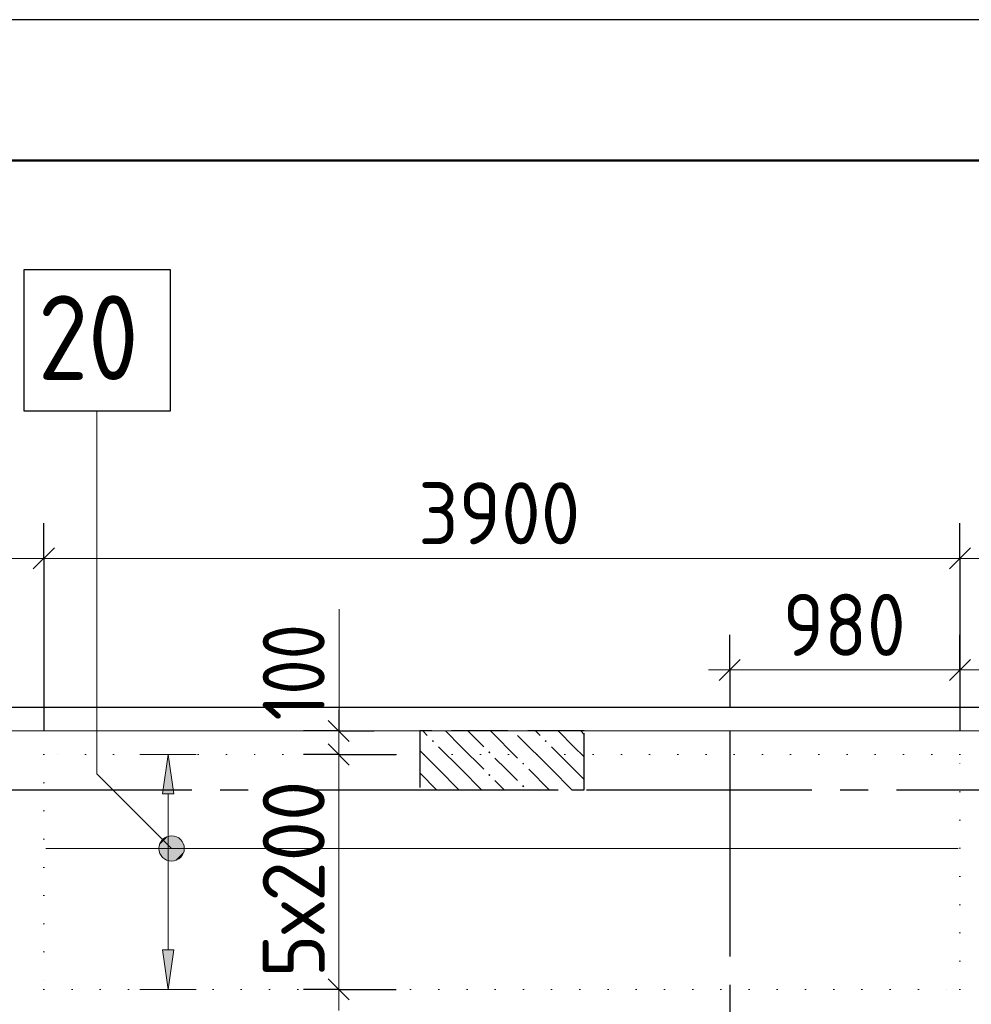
# Model space of a CAD drawing. Header units: millimetres. Extents: x 0 to 50400, y 0 to 35640.
# Tile 12 of 25: x 21492 to 25544, y 31449 to 35640. Entities that reach past the tile are written whole.
import ezdxf

# ---------------------------------------------------------------- set-up
doc = ezdxf.new("R2010")
doc.units = ezdxf.units.MM
for name, pattern in [('______2', [324, 240, -84]), ('______5', [1320, 960, -120, 120, -120]), ('______9', [120, 0, -120])]:
    doc.linetypes.add(name, pattern=pattern)
for name, color, linetype, lineweight in [('Standard', 7, 'Continuous', 25), ('ДОП Верх по Х', 7, 'Continuous', 25), ('ЖБ Перекрытие верхний уровень', 7, 'Continuous', 35), ('ЖБ Пилон', 7, 'Continuous', 35), ('Общий01', 7, 'Continuous', 13), ('Позиционная метка номер позиции', 7, 'Continuous', 13), ('Размерная линия_ общее', 7, 'Continuous', 13), ('Тени', 7, 'Continuous', 13)]:
    doc.layers.add(name, color=color, linetype=linetype, lineweight=lineweight)
doc.layers.add('Оси', color=7, linetype='______5', true_color=0x656565)
doc.styles.add('ISOCPEUR', font='txt')

msp = doc.modelspace()

# ---------------------------------------------------------------- hatches: boundary and pattern name
at = {"layer": 'ДОП Верх по Х', "linetype": 'Continuous', "lineweight": 13, "transparency": 33554687}
msp.add_hatch(color=7, dxfattribs=at).paths.add_polyline_path([(22148.2, 32344.4), (22124.2, 32512.4), (22100.2, 32344.4)])
msp.add_hatch(color=7, dxfattribs=at).paths.add_polyline_path([(22148.2, 31680.4), (22124.2, 31512.4), (22100.2, 31680.4)], flags=16)
at = {"layer": 'ЖБ Пилон', "linetype": 'Continuous', "lineweight": -3, "transparency": 33554687}
for points in [[(23246.8, 32569.3), (23251.6, 32574.1), (23256.4, 32569.3), (23251.6, 32564.5)], [(23726.8, 32569.3), (23731.6, 32574.1), (23736.4, 32569.3), (23731.6, 32564.5)], [(23486.8, 32521.3), (23491.6, 32526.1), (23496.4, 32521.3), (23491.6, 32516.5)], [(23630.8, 32473.3), (23635.6, 32478.1), (23640.4, 32473.3), (23635.6, 32468.5)], [(23486.8, 32425.3), (23491.6, 32430.1), (23496.4, 32425.3), (23491.6, 32420.5)], [(23630.8, 32377.3), (23635.6, 32382.1), (23640.4, 32377.3), (23635.6, 32372.5)]]:
    msp.add_hatch(color=7, dxfattribs=at).paths.add_polyline_path(points, flags=16)
at = {"layer": 'Позиционная метка номер позиции', "linetype": 'Continuous', "lineweight": 13, "transparency": 33554687}
for points in [[(22100.8, 32074.2), (22152.7, 32164.3), (22087, 32098.6)], [(22087, 32098.6), (22152.7, 32164.3), (22125.2, 32164.3)], [(22087, 32098.6), (22125.2, 32164.3), (22087, 32126.1)], [(22087, 32126.1), (22125.2, 32164.3), (22100.8, 32150.6)], [(22100.8, 32074.2), (22177.1, 32150.6), (22152.7, 32164.3)], [(22125.2, 32060.5), (22177.1, 32150.6), (22100.8, 32074.2)], [(22125.2, 32060.5), (22190.9, 32126.1), (22177.1, 32150.6)], [(22152.7, 32060.5), (22190.9, 32126.1), (22125.2, 32060.5)], [(22152.7, 32060.5), (22190.9, 32098.6), (22190.9, 32126.1)], [(22190.9, 32098.6), (22152.7, 32060.5), (22177.1, 32074.2)]]:
    msp.add_hatch(color=7, dxfattribs=at).paths.add_polyline_path(points)

# ---------------------------------------------------------------- linework, layer by layer
at = {"layer": 'Standard', "color": 7, "linetype": 'Continuous', "lineweight": 25, "transparency": 33554687}
msp.add_lwpolyline([(0, 0), (50400, 0), (50400, 35640), (0, 35640), (0, 0)], close=True, dxfattribs=at)
at = {"layer": 'Standard', "color": 7, "linetype": 'Continuous', "lineweight": 50, "transparency": 33554687}
msp.add_lwpolyline([(2400, 35040), (49800, 35040), (49800, 600), (2400, 600), (2400, 35040)], close=True, dxfattribs=at)
at = {"layer": 'Standard', "color": 254, "linetype": 'Continuous', "lineweight": -3, "true_color": 0xc4c4ff, "transparency": 33554687}
msp.add_lwpolyline([(7965.1, 10212.4), (40388.1, 10212.4), (40388.1, 32712.4), (7965.1, 32712.4), (7965.1, 10212.4)], dxfattribs=at)
at = {"layer": 'ДОП Верх по Х', "color": 251, "linetype": 'Continuous', "lineweight": 13, "true_color": 0x494949, "transparency": 33554687}
for p, q in [((22124.2, 32512.4), (22004.2, 32512.4)), ((22124.2, 32512.4), (22100.2, 32344.4)), ((22148.2, 32344.4), (22124.2, 32512.4)), ((22124.2, 32512.4), (22244.2, 32512.4)), ((22124.2, 32512.4), (22124.2, 32512.4)), ((22100.2, 32344.4), (22148.2, 32344.4)), ((22124.2, 31680.4), (22124.2, 32344.4)), ((22124.2, 31512.4), (22100.2, 31680.4)), ((22100.2, 31680.4), (22148.2, 31680.4)), ((22148.2, 31680.4), (22124.2, 31512.4)), ((22124.2, 31512.4), (22004.2, 31512.4)), ((22124.2, 31512.4), (22244.2, 31512.4)), ((22124.2, 31512.4), (22124.2, 31512.4))]:
    msp.add_line(p, q, dxfattribs=at)
at = {"layer": 'ДОП Верх по Х', "color": 7, "linetype": 'Continuous', "lineweight": 18, "transparency": 33554687}
msp.add_line((25487.1, 32112.4), (21603.1, 32112.4), dxfattribs=at)
at = {"layer": 'ДОП Верх по Х', "color": 7, "linetype": 'Continuous', "lineweight": 25, "transparency": 33554687}
msp.add_lwpolyline([(21509.7, 33974.6), (22133.7, 33974.6), (22133.7, 34574.6), (21509.7, 34574.6), (21509.7, 33974.6)], dxfattribs=at)
at = {"layer": 'ЖБ Перекрытие верхний уровень', "color": 7, "linetype": 'Continuous', "lineweight": 18, "transparency": 33554687}
msp.add_line((30365.1, 32612.4), (9015.1, 32612.4), dxfattribs=at)
at = {"layer": 'ЖБ Пилон', "color": 253, "linetype": '______2', "lineweight": -3, "true_color": 0xa0a0a0, "transparency": 33554687}
for p, q in [((23895.1, 32612.4), (23195.1, 32612.4)), ((23195.1, 32612.4), (23195.1, 32362.4)), ((23895.1, 32362.4), (23895.1, 32612.4)), ((23195.1, 32362.4), (23895.1, 32362.4))]:
    msp.add_line(p, q, dxfattribs=at)
at = {"layer": 'ЖБ Пилон', "color": 253, "linetype": 'Continuous', "lineweight": -3, "true_color": 0xa0a0a0, "transparency": 33554687}
for p, q in [((23208.5, 32612.4), (23227.6, 32593.3)), ((23371.6, 32545.3), (23304.5, 32612.4)), ((23400.5, 32612.4), (23467.6, 32545.3)), ((23496.5, 32612.4), (23611.6, 32497.3)), ((23688.5, 32612.4), (23707.6, 32593.3)), ((23851.6, 32545.3), (23784.5, 32612.4)), ((23880.5, 32612.4), (23895.1, 32597.8)), ((23755.6, 32449.3), (23611.6, 32593.3)), ((23275.6, 32449.3), (23195.1, 32529.8)), ((23275.6, 32545.3), (23371.6, 32449.3)), ((23371.6, 32545.3), (23467.6, 32449.3)), ((23755.6, 32545.3), (23851.6, 32449.3)), ((23851.6, 32545.3), (23895.1, 32501.8)), ((23563.6, 32449.3), (23515.6, 32497.3)), ((23275.6, 32449.3), (23362.5, 32362.4)), ((23371.6, 32449.3), (23458.5, 32362.4)), ((23611.6, 32401.3), (23563.6, 32449.3)), ((23659.6, 32449.3), (23746.5, 32362.4)), ((23755.6, 32449.3), (23842.5, 32362.4)), ((23851.6, 32449.3), (23895.1, 32405.8)), ((23195.1, 32433.8), (23266.5, 32362.4)), ((23515.6, 32401.3), (23554.5, 32362.4))]:
    msp.add_line(p, q, dxfattribs=at)
at = {"layer": 'Общий01', "color": 7, "linetype": 'Continuous', "lineweight": 13, "transparency": 33554687}
msp.add_line((22852.2, 32612.4), (22852.2, 33131.4), dxfattribs=at)
at = {"layer": 'Оси', "color": 8, "linetype": '______5', "lineweight": -3, "transparency": 33554687}
for p, q in [((24515.1, 32612.4), (24515.1, 8317)), ((8065.1, 32362.4), (42962.9, 32362.4))]:
    msp.add_line(p, q, dxfattribs=at)
at = {"layer": 'Позиционная метка номер позиции', "color": 7, "linetype": 'Continuous', "lineweight": 13, "transparency": 33554687}
for p, q in [((22100.8, 32150.6), (22100.8, 32150.6)), ((22177.1, 32150.6), (22177.1, 32150.6)), ((22100.8, 32074.2), (22100.8, 32074.2)), ((22177.1, 32074.2), (22177.1, 32074.2))]:
    msp.add_line(p, q, dxfattribs=at)
msp.add_lwpolyline([(22138.9, 32112.4), (21820.7, 32430.6), (21820.7, 33974.6)], dxfattribs=at)
msp.add_circle((22138.9, 32112.4), 54, dxfattribs=at)
at = {"layer": 'Размерная линия_ общее', "color": 7, "linetype": 'Continuous', "lineweight": -3, "transparency": 33554687}
for p, q in [((21595.1, 33347), (21595.1, 33497)), ((25495.1, 33347), (25495.1, 33497)), ((21595.1, 33347), (21595.1, 33197)), ((21595.1, 33347), (21595.1, 32612.4)), ((25495.1, 33347), (25495.1, 33197)), ((25495.1, 33347), (25495.1, 32612.4)), ((24515.1, 32872), (24515.1, 33022)), ((25495.1, 32872), (25495.1, 33022)), ((24515.1, 32872), (24515.1, 32722)), ((24515.1, 32872), (24515.1, 32712.4)), ((25495.1, 32872), (25495.1, 32722)), ((25495.1, 32872), (25495.1, 32712.4)), ((22850.6, 32612.4), (22700.6, 32612.4)), ((22850.6, 32612.4), (23000.7, 32612.4)), ((22850.6, 32612.4), (22852.2, 32612.4)), ((22850.6, 32512.4), (22700.6, 32512.4)), ((22850.6, 32512.4), (23000.7, 32512.4)), ((22850.6, 32512.4), (23095.1, 32512.4)), ((22850.6, 31512.4), (22700.6, 31512.4)), ((22850.6, 31512.4), (23000.7, 31512.4)), ((22850.6, 31512.4), (23095.1, 31512.4))]:
    msp.add_line(p, q, dxfattribs=at)
at = {"layer": 'Размерная линия_ общее', "color": 7, "linetype": 'Continuous', "lineweight": 25, "transparency": 33554687}
for p, q in [((21550.1, 33302), (21640.1, 33392)), ((25450.1, 33302), (25540.1, 33392)), ((24470.1, 32827), (24560.1, 32917)), ((25450.1, 32827), (25540.1, 32917)), ((22895.6, 32567.4), (22805.7, 32657.4)), ((22895.6, 32467.4), (22805.7, 32557.4)), ((22895.6, 31467.4), (22805.7, 31557.4))]:
    msp.add_line(p, q, dxfattribs=at)
at = {"layer": 'Размерная линия_ общее', "color": 7, "linetype": 'Continuous', "lineweight": 13, "transparency": 33554687}
for p, q in [((20315.1, 33347), (21595.1, 33347)), ((21595.1, 33347), (25495.1, 33347)), ((25495.1, 33347), (25585.1, 33347)), ((24515.1, 32872), (24425.1, 32872)), ((24515.1, 32872), (25495.1, 32872)), ((25495.1, 32872), (25585.1, 32872)), ((22850.6, 32612.4), (22850.6, 32702.4)), ((22850.6, 32512.4), (22850.6, 32612.4)), ((22850.6, 31512.4), (22850.6, 32512.4)), ((22850.6, 31512.4), (22850.6, 31422.4))]:
    msp.add_line(p, q, dxfattribs=at)
at = {"layer": 'Тени', "color": 7, "linetype": '______9', "lineweight": 13, "transparency": 33554687}
for p, q in [((21595.1, 32512.4), (21595.1, 31512.4)), ((25495.1, 32512.4), (21595.1, 32512.4)), ((25495.1, 31512.4), (25495.1, 32512.4)), ((21595.1, 31512.4), (25495.1, 31512.4))]:
    msp.add_line(p, q, dxfattribs=at)

# ---------------------------------------------------------------- texts
at = {"layer": 'ДОП Верх по Х', "color": 7, "linetype": 'Continuous', "lineweight": 13, "transparency": 33554687, "insert": (21569.7, 34106.6), "char_height": 360, "width": 660.973, "attachment_point": 7, "style": 'ISOCPEUR'}
msp.add_mtext('\\W0.87;20', dxfattribs=at)
at = {"layer": 'Размерная линия_ общее', "color": 7, "linetype": 'Continuous', "lineweight": 25, "transparency": 33554687, "char_height": 264, "attachment_point": 7, "style": 'ISOCPEUR'}
for s, insert, width in [('\\W0.93;3900', (23188.7, 33407), 861.721), ('\\W0.91;980', (24741.1, 32932), 674.377)]:
    msp.add_mtext(s, dxfattribs=dict(at, insert=insert, width=width))
at = {"layer": 'Размерная линия_ общее', "color": 7, "linetype": 'Continuous', "lineweight": 25, "transparency": 33554687, "char_height": 264, "attachment_point": 7, "rotation": 90, "style": 'ISOCPEUR'}
for s, insert, width in [('\\W0.83;100', (22790.7, 32657.4), 610.286), ('\\W0.95;5х200', (22790.7, 31563.6), 1048.027)]:
    msp.add_mtext(s, dxfattribs=dict(at, insert=insert, width=width))

doc.saveas('drawing.dxf')
